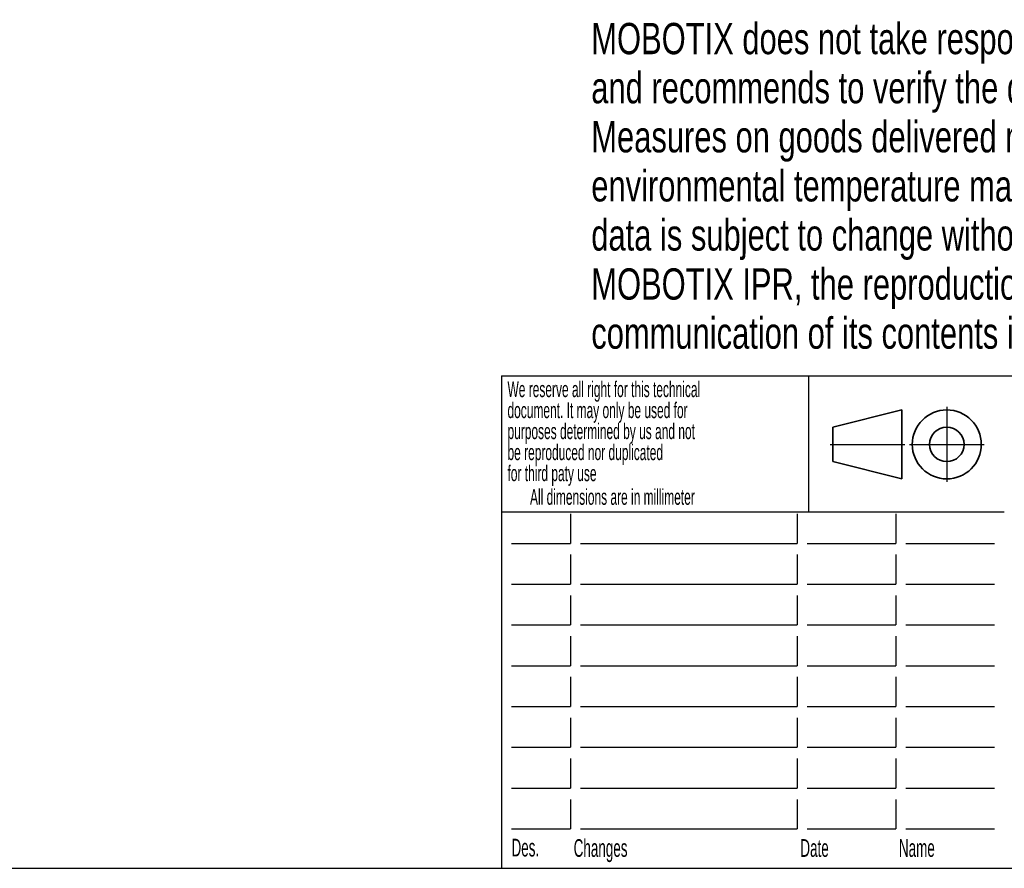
# Model space of a CAD drawing. Header units: millimetres. Extents: x 6 to 590, y 6 to 416.
# Tile 13 of 33: x 356 to 456, y 6 to 92. Entities that reach past the tile are written whole.
import ezdxf

# ---------------------------------------------------------------- set-up
doc = ezdxf.new("R2010")
doc.units = ezdxf.units.MM
doc.linetypes.add('CENTERX2', pattern=[20.32, 12.7, -2.54, 2.54, -2.54])
doc.layers.add('1', color=7, linetype='Continuous')
doc.layers.add('SLD-0', color=7, linetype='Continuous')
doc.styles.add('SLDTEXTSTYLE0', font='TXT', dxfattribs={"width": 0.738397})
doc.styles.add('SLDTEXTSTYLE2', font='TXT', dxfattribs={"width": 0.567})

# ---------------------------------------------------------------- blocks, each defined once
blk = doc.blocks.new('SW_NOTE_0')
at = {"layer": '1', "color": 0, "char_height": 3.175, "attachment_point": 1, "style": 'SLDTEXTSTYLE0'}
for s, insert in [('MOBOTIX does not take responsibility for the correctness and completeness of this data', (0, 4.093)), ('and recommends to verify the design and measures with the actual product delivered.', (0, -0.891)), ('Measures on goods delivered may vary due to manufacturing tolerances and', (0, -5.874)), ('environmental temperature material impacts. Technical specifications of the enclosed', (0, -10.857)), ('data is subject to change without notice. As all Design information are subject to', (0, -15.841)), ('MOBOTIX IPR, the reproduction and distribution of this data as well as the', (0, -20.824)), ('communication of its contents is prohibited and offenders will be held liable.', (0, -25.807))]:
    blk.add_mtext(s, dxfattribs=dict(at, insert=insert))
blk = doc.blocks.new('SW_NOTE_0_1')
at = {"layer": '1', "color": 0, "char_height": 1.6, "attachment_point": 1, "style": 'SLDTEXTSTYLE2'}
for s, insert in [('We reserve all right for this technical', (0, 2.063)), ('document. It may only be used for', (0, -0.071)), ('purposes determined by us and not', (0, -2.204)), ('be reproduced nor duplicated', (0, -4.337)), ('for third paty use', (0, -6.471))]:
    blk.add_mtext(s, dxfattribs=dict(at, insert=insert))

msp = doc.modelspace()

# ---------------------------------------------------------------- linework, layer by layer
at = {"layer": '1', "color": 7}
for p, q in [((404.969, 55.993), (589.969, 55.993)), ((404.969, 55.993), (404.969, 5.993)), ((6, 5.993), (589.969, 5.993))]:
    msp.add_line(p, q, dxfattribs=at)
at = {"layer": '1', "color": 7, "lineweight": 35}
for p, q in [((445.584, 52.531), (438.584, 50.781)), ((445.584, 45.531), (445.584, 52.531)), ((438.584, 50.781), (438.584, 47.281)), ((438.584, 47.281), (445.584, 45.531))]:
    msp.add_line(p, q, dxfattribs=at)
at = {"layer": '1', "color": 7, "linetype": 'CENTERX2'}
for p, q in [((450.134, 52.831), (450.134, 45.231)), ((438.284, 49.031), (445.884, 49.031)), ((446.334, 49.031), (453.934, 49.031))]:
    msp.add_line(p, q, dxfattribs=at)
at = {"layer": '1'}
for p, q in [((411.969, 41.984), (411.969, 38.984)), ((434.969, 41.984), (434.969, 38.984)), ((444.969, 41.984), (444.969, 38.984)), ((405.969, 38.984), (411.969, 38.984)), ((412.969, 38.984), (434.969, 38.984)), ((435.969, 38.984), (444.969, 38.984)), ((445.969, 38.984), (454.969, 38.984)), ((411.969, 37.844), (411.969, 34.844)), ((434.969, 37.844), (434.969, 34.844)), ((444.969, 37.844), (444.969, 34.844)), ((405.969, 34.844), (411.969, 34.844)), ((412.969, 34.844), (434.969, 34.844)), ((435.969, 34.844), (444.969, 34.844)), ((445.969, 34.844), (454.969, 34.844)), ((411.969, 33.704), (411.969, 30.704)), ((434.969, 33.704), (434.969, 30.704)), ((444.969, 33.704), (444.969, 30.704)), ((405.969, 30.704), (411.969, 30.704)), ((412.969, 30.704), (434.969, 30.704)), ((435.969, 30.704), (444.969, 30.704)), ((445.969, 30.704), (454.969, 30.704)), ((411.969, 29.564), (411.969, 26.564)), ((434.969, 29.564), (434.969, 26.564)), ((444.969, 29.564), (444.969, 26.564)), ((405.969, 26.564), (411.969, 26.564)), ((412.969, 26.564), (434.969, 26.564)), ((435.969, 26.564), (444.969, 26.564)), ((445.969, 26.564), (454.969, 26.564)), ((411.969, 25.421), (411.969, 22.421)), ((434.969, 25.421), (434.969, 22.421)), ((444.969, 25.421), (444.969, 22.421)), ((405.969, 22.421), (411.969, 22.421)), ((412.969, 22.421), (434.969, 22.421)), ((435.969, 22.421), (444.969, 22.421)), ((445.969, 22.421), (454.969, 22.421)), ((411.969, 21.279), (411.969, 18.279)), ((434.969, 21.279), (434.969, 18.279)), ((444.969, 21.279), (444.969, 18.279)), ((405.969, 18.279), (411.969, 18.279)), ((412.969, 18.279), (434.969, 18.279)), ((435.969, 18.279), (444.969, 18.279)), ((445.969, 18.279), (454.969, 18.279)), ((411.969, 17.136), (411.969, 14.136)), ((434.969, 17.136), (434.969, 14.136)), ((444.969, 17.136), (444.969, 14.136)), ((405.969, 14.136), (411.969, 14.136)), ((412.969, 14.136), (434.969, 14.136)), ((435.969, 14.136), (444.969, 14.136)), ((445.969, 14.136), (454.969, 14.136)), ((411.969, 12.993), (411.969, 9.993)), ((434.969, 12.993), (434.969, 9.993)), ((444.969, 12.993), (444.969, 9.993)), ((405.969, 9.993), (411.969, 9.993)), ((412.969, 9.993), (434.969, 9.993)), ((435.969, 9.993), (444.969, 9.993)), ((445.969, 9.993), (454.969, 9.993))]:
    msp.add_line(p, q, dxfattribs=at)
at = {"layer": '1', "color": 7, "lineweight": 35}
for radius in [3.5, 1.75]:
    msp.add_circle((450.134, 49.031), radius, dxfattribs=at)
at = {"layer": 'SLD-0'}
for p, q in [((436.109, 55.993), (436.109, 42.175)), ((404.969, 42.175), (455.969, 42.175))]:
    msp.add_line(p, q, dxfattribs=at)

# ---------------------------------------------------------------- block references
at = {"layer": '1'}
for name, p in [('SW_NOTE_0', (414.063, 87.728)), ('SW_NOTE_0_1', (405.561, 53.37))]:
    msp.add_blockref(name, p, dxfattribs=at)

# ---------------------------------------------------------------- texts
at = {"layer": '1', "attachment_point": 1, "style": 'SLDTEXTSTYLE2'}
for s, insert, char_height in [('All dimensions are in millimeter', (407.847, 44.498), 1.6), ('Des.', (405.969, 8.994), 1.8), ('Changes', (412.276, 8.954), 1.8), ('Date', (435.276, 8.954), 1.8), ('Name', (445.276, 8.954), 1.8)]:
    msp.add_mtext(s, dxfattribs=dict(at, insert=insert, char_height=char_height))

doc.saveas('drawing.dxf')
